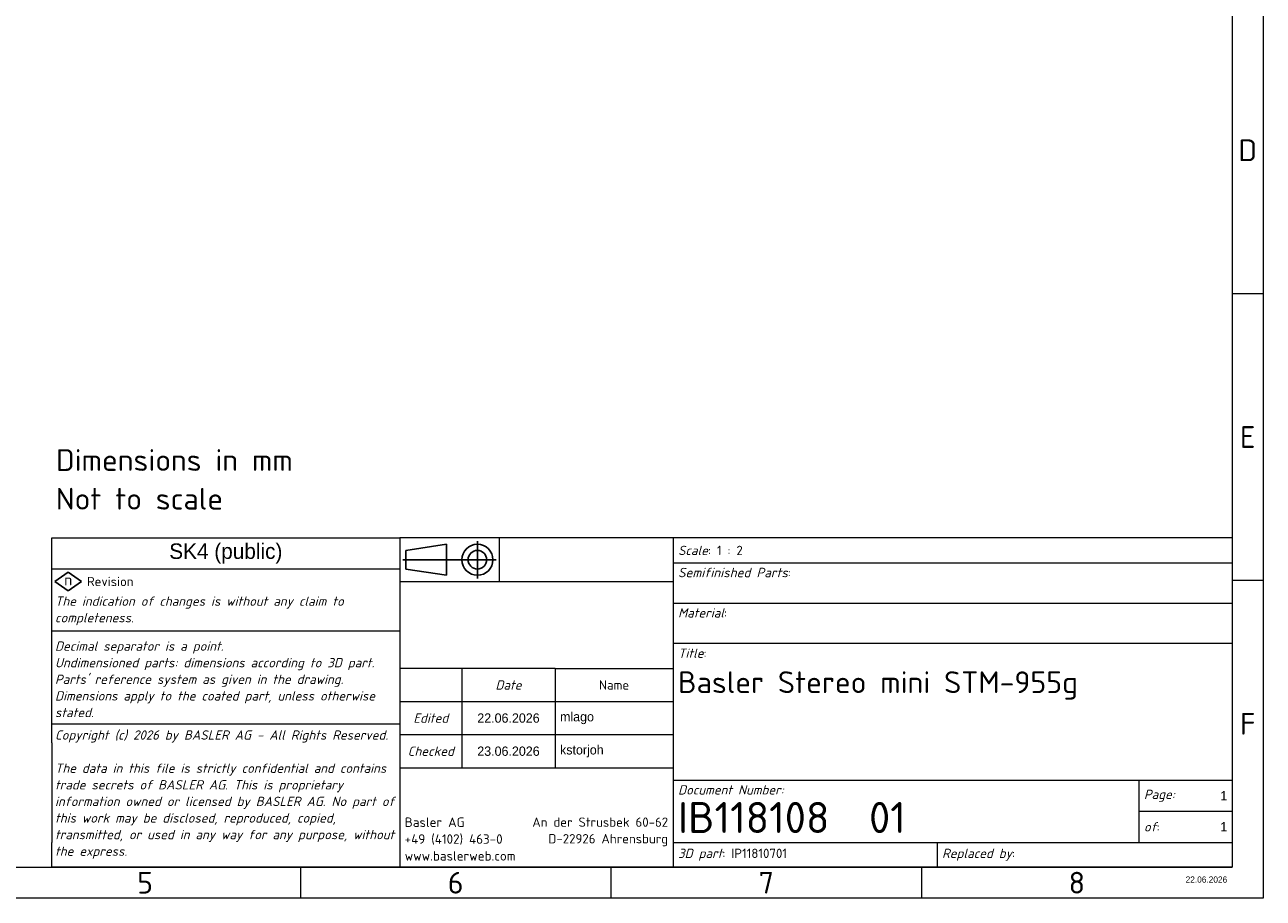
# Model space of a CAD drawing. Header units: millimetres. Extents: x 10 to 830, y 10 to 584.
# Tile 103 of 175: x 431 to 830, y 10 to 291. Entities that reach past the tile are written whole.
import ezdxf
from ezdxf.enums import TextEntityAlignment as Align

# ---------------------------------------------------------------- set-up
doc = ezdxf.new("R2018")
doc.units = ezdxf.units.MM
doc.header["$LTSCALE"] = 2
for name, color, linetype, lineweight in [('RAHM2', 7, 'Continuous', 25), ('Rahmen (ISO)', 7, 'Continuous', 70), ('Symbol (ISO)', 7, 'Continuous', 25), ('Titel (ISO)', 7, 'Continuous', 50)]:
    doc.layers.add(name, color=color, linetype=linetype, lineweight=lineweight)
doc.layers.add('Skizziergeometrie (ISO) rot', color=1, linetype='Continuous', lineweight=25, true_color=0xff0000)
doc.styles.add('Bezeichnungstext (ISO)', font='isocpeur.ttf')
doc.styles.add('Notiztext (ISO)', font='isocpeur.ttf')
doc.styles.add('Textstil18', font='isocpeur.ttf')
doc.styles.add('Textstil49', font='isocpeur.ttf')
doc.styles.add('Textstil61', font='isocpeur.ttf')

# ---------------------------------------------------------------- blocks, each defined once
blk = doc.blocks.new('Ränder Basler-A3')
at = {"layer": 'Rahmen (ISO)', "color": 7, "lineweight": 18}
for p, q in [((415, 292), (415, 5)), ((415, 5), (5, 5))]:
    blk.add_line(p, q, dxfattribs=at)
at = {"layer": 'Rahmen (ISO)', "lineweight": 18}
for p, q in [((410, 287), (410, 10)), ((10, 10), (410, 10)), ((310, 10), (310, 5)), ((360, 10), (360, 5))]:
    blk.add_line(p, q, dxfattribs=at)
at = {"layer": 'Rahmen (ISO)', "color": 7, "linetype": 'Continuous', "lineweight": 18}
for p, q in [((415, 102.33), (410, 102.33)), ((415, 56.17), (410, 56.17)), ((260, 10), (260, 5))]:
    blk.add_line(p, q, dxfattribs=at)
at = {"layer": 'Rahmen (ISO)', "char_height": 3.5, "attachment_point": 5, "style": 'Bezeichnungstext (ISO)'}
for s, insert in [('\\fISOCPEUR|b0|i0;{\\H3.5000;D}', (412.5, 125.42)), ('\\fISOCPEUR|b0|i0;{\\H3.5000;E}', (412.5, 79.25)), ('\\fISOCPEUR|b0|i0;{\\H3.5000;F}', (412.5, 33.08)), ('\\fISOCPEUR|b0|i0;{\\H3.5000;5}', (235, 7.5)), ('\\fISOCPEUR|b0|i0;{\\H3.5000;6}', (285, 7.5)), ('\\fISOCPEUR|b0|i0;{\\H3.5000;7}', (335, 7.5)), ('\\fISOCPEUR|b0|i0;{\\H3.5000;8}', (385, 7.5))]:
    blk.add_mtext(s, dxfattribs=dict(at, insert=insert))
blk = doc.blocks.new('Schriftfelder Basler Ohne')
at = {"layer": 'RAHM2'}
for p, q in [((63.5, 52), (57, 51)), ((63.5, 47), (63.5, 52)), ((68.5, 52.5), (68.5, 46.5)), ((57, 51), (57, 48)), ((56.5, 49.5), (71.5, 49.5)), ((57, 48), (63.5, 47))]:
    blk.add_line(p, q, dxfattribs=at)
for radius in [2.5, 1.5]:
    blk.add_circle((68.5, 49.5), radius, dxfattribs=at)
at = {"layer": 'Skizziergeometrie (ISO) rot'}
for p, q in [((0.5, 46), (2.64, 47.5)), ((2.64, 44.5), (0.5, 46)), ((2.64, 47.5), (4.78, 46)), ((4.78, 46), (2.64, 44.5))]:
    blk.add_line(p, q, dxfattribs=at)
at = {"layer": 'Titel (ISO)', "lineweight": 18}
for p, q in [((0, 20), (0, 53)), ((0, 53), (56, 53)), ((72, 53), (56, 53)), ((56, 53), (56, 49.5)), ((100, 53), (72, 53)), ((72, 53), (72, 46)), ((190, 53), (100, 53)), ((100, 53), (100, 36)), ((190, 53), (190, 49)), ((56, 48), (0, 48)), ((56, 49.5), (56, 32)), ((100, 49), (190, 49)), ((190, 49), (190, 36)), ((56, 46), (100, 46)), ((100, 42.5), (190, 42.5)), ((56, 38), (0, 38)), ((190, 36), (100, 36)), ((100, 36), (100, 14)), ((190, 36), (190, 14)), ((56, 32), (56, 26.67)), ((66, 32), (56, 32)), ((66, 32), (66, 26.67)), ((81, 32), (66, 32)), ((81, 32), (81, 16)), ((81, 32), (100, 32)), ((56, 26.67), (100, 26.67)), ((56, 26.67), (56, 21.33)), ((66, 26.67), (66, 21.33)), ((56, 23), (0, 23)), ((0, 20), (0, 18)), ((100, 21.33), (56, 21.33)), ((56, 21.33), (56, 16)), ((66, 21.33), (66, 16)), ((0, 18), (0, 16)), ((0, 16), (0, 14)), ((56, 16), (100, 16)), ((56, 16), (56, 4)), ((0, 14), (0, 12)), ((100, 14), (175, 14)), ((100, 14), (100, 4)), ((175, 14), (175, 9)), ((175, 14), (190, 14)), ((190, 14), (190, 4)), ((0, 12), (0, 10)), ((0, 10), (0, 8)), ((0, 8), (0, 6)), ((175, 9), (190, 9)), ((175, 9), (175, 4)), ((0, 6), (0, 4)), ((0, 0), (0, 4)), ((56, 4), (56, 0)), ((100, 4), (142.5, 4)), ((100, 4), (100, 0)), ((142.5, 4), (142.5, 0)), ((142.5, 4), (175, 4)), ((175, 4), (190, 4)), ((190, 4), (190, 0)), ((56, 0), (0, 0)), ((106.26, 0), (56, 0)), ((142.5, 0), (106.26, 0)), ((190, 0), (142.5, 0))]:
    blk.add_line(p, q, dxfattribs=at)
at = {"layer": 'Symbol (ISO)', "color": 1, "true_color": 0xff0000, "insert": (2.64, 46.27), "char_height": 1.8, "attachment_point": 5, "style": 'Notiztext (ISO)'}
blk.add_mtext('\\fISOCPEUR|b0|i0;{\\H1.8000;n}', dxfattribs=at)
at = {"layer": 'Symbol (ISO)', "color": 7, "insert": (5.64, 46), "char_height": 1.5, "width": 12.2405, "attachment_point": 4, "style": 'Notiztext (ISO)'}
blk.add_mtext('\\fISOCPEUR|b0|i0;{\\H1.5000;Revision}', dxfattribs=at)
at = {"layer": 'Titel (ISO)', "style": 'Notiztext (ISO)'}
for s, insert, char_height, width, attachment_point in [('\\fISOCPEUR|b0|i1;{\\H1.5000;Scale}\\fISOCPEUR|b0|i0;{\\H1.5000;: 1 : 2}', (100.8, 51), 1.5, 75.3986, 4), ('\\fISOCPEUR|b0|i1;{\\H1.5000;Title}\\fISOCPEUR|b0|i0;{\\H1.5000;:}', (100.8, 35.2), 1.5, 10.392, 1), ('\\fISOCPEUR|b0|i1;{\\H1.5000;Date}', (73.5, 29.33), 1.5, 13.0743, 5), ('\\fISOCPEUR|b0|i0;{\\H1.5000;Name}', (90.5, 29.33), 1.5, 13.0743, 5), ('\\fISOCPEUR|b0|i1;{\\H1.5000;Document Number:}', (100.8, 13.2), 1.5, 75.3986, 1), ('\\fISOCPEUR|b0|i0;{\\H5.0000;IB118108  01}', (100.8, 8), 5, 64.2355, 4)]:
    blk.add_mtext(s, dxfattribs=dict(at, insert=insert, char_height=char_height, width=width, attachment_point=attachment_point))
for s, insert, char_height, attachment_point in [('\\fISOCPEUR|b0|i1;{\\H1.5200;Semifinished Parts}\\fISOCPEUR|b0|i0;{\\H1.5217;:}', (100.8, 48.2), 3.5, 1), ('\\fISOCPEUR|b0|i1;{\\H1.5000;Material}\\fISOCPEUR|b0|i0;{\\H1.5217;:}', (100.8, 41.72), 3.5, 1), ('\\fISOCPEUR|b0|i1;{\\H1.5000;Edited}', (61, 24), 1.5, 5), ('\\fISOCPEUR|b0|i1;{\\H1.5000;Checked}', (61, 18.67), 1.5, 5), ('\\fISOCPEUR|b0|i1;{\\H1.5000;Page:}', (175.8, 11.5), 1.5, 4), ('\\fISOCPEUR|b0|i1;{\\H1.5000;of}\\fISOCPEUR|b0|i0;{\\H1.5000;:}', (175.8, 6.5), 1.5, 4), ('\\fISOCPEUR|b0|i1;{\\H1.5000;3D part}\\fISOCPEUR|b0|i0;{\\H1.5000;: IP11810701}', (100.8, 2), 1.5, 4), ('\\fISOCPEUR|b0|i1;{\\H1.5000;Replaced by}\\fISOCPEUR|b0|i0;{\\H1.5000;: }', (143.3, 2), 1.5, 4)]:
    blk.add_mtext(s, dxfattribs=dict(at, insert=insert, char_height=char_height, attachment_point=attachment_point))
for s, insert, char_height, width, attachment_point, line_spacing_factor in [('\\fISOCPEUR|b0|i1;{\\H1.5000;The indication of changes is without any claim to completeness.}', (0.5, 41.27), 1.5, 55.0353, 4, 1.068348), ("\\fISOCPEUR|b0|i1;{\\H1.5000;Decimal separator is a point. \\P}\\fISOCPEUR|b0|i1;{\\H1.5000;Undimensioned parts: dimensions according to }\\fISOCPEUR|b0|i1;{\\H1.5000;3D part}\\fISOCPEUR|b0|i1;{\\H1.5000;. \\P}\\fISOCPEUR|b0|i1;{\\H1.5000;Parts' reference system as given in the drawing.\\P}\\fISOCPEUR|b0|i1;{\\H1.5000;Dimensions apply to the coated part, unless otherwise stated.}", (0.5, 30.25), 1.5, 54.9043, 4, 1.068348), ('\\fISOCPEUR|b0|i0;{\\H3.5000;Basler Stereo mini STM-955g\\P}', (100.8, 31.53), 3.5, 82.4278, 1, 1.714286), ('\\fISOCPEUR|b0|i1;{\\H1.5000;Copyright (c) 2026 by BASLER AG - All Rights Reserved.\\P}\\fISOCPEUR|b0|i1;{\\H1.5000;\\P}\\fISOCPEUR|b0|i1;{\\H1.5000;The data in this file is strictly confidential and contains trade secrets of BASLER AG. This is proprietary information owned or licensed by BASLER AG. No part of this work may be disclosed, reproduced, copied, transmitted, or used in any way for any purpose, without the express.}', (0.5, 11.7), 1.5, 55.1007, 4, 1.068348)]:
    blk.add_mtext(s, dxfattribs=dict(at, insert=insert, char_height=char_height, width=width, attachment_point=attachment_point, line_spacing_factor=line_spacing_factor))
at = {"layer": 'Titel (ISO)', "line_spacing_factor": 1.068348, "style": 'Notiztext (ISO)'}
for s, insert, char_height, attachment_point in [('\\fISOCPEUR|b0|i0;{\\H1.5217;Basler AG\\P}\\fISOCPEUR|b0|i0;{\\H1.5217;+49 (4102) 463-0\\P}\\fISOCPEUR|b0|i0;{\\H1.5217;www.baslerweb.com}', (56.8, 8), 1.5217, 1), ('\\fISOCPEUR|b0|i0;{\\H1.5000;An der Strusbek 60-62\\P}\\fISOCPEUR|b0|i0;{\\H1.5000;D-22926 Ahrensburg}', (99.2, 8), 1.5, 3)]:
    blk.add_mtext(s, dxfattribs=dict(at, insert=insert, char_height=char_height, attachment_point=attachment_point))
at = {"layer": 'Titel (ISO)'}
for tag, height, style, p in [('SPI_Sicherheitsklasse', 2.5, 'Textstil18', (28, 50.5)), ('SPI_Bearbeitungsdatum', 1.5, 'Textstil61', (73.5, 24)), ('SPI_Pruefdatum', 1.5, 'Textstil61', (73.5, 18.67))]:
    blk.add_attdef(tag, text='', height=height, dxfattribs=dict(at, style=style)).set_placement(p, align=Align.MIDDLE_CENTER)
at = {"layer": 'Titel (ISO)', "style": 'Textstil18'}
for tag, p in [('SPI_Halbzeug1', (100.8, 45.8)), ('SPI_Werkstoff', (100.8, 39.3))]:
    blk.add_attdef(tag, text='', height=2.5, dxfattribs=at).set_placement(p, align=Align.TOP_LEFT)
at = {"layer": 'Titel (ISO)', "style": 'Textstil61'}
for tag, p in [('SPI_Bearbeiter', (81.8, 24)), ('SPI_Pruefer', (81.8, 18.67))]:
    blk.add_attdef(tag, text='', height=1.5, dxfattribs=at).set_placement(p, align=Align.MIDDLE_LEFT)
for tag, p in [('Blattnummer', (189.2, 11.5)), ('Anzahl_der_Blätter', (189.2, 6.5))]:
    blk.add_attdef(tag, text='', height=1.5, dxfattribs=at).set_placement(p, align=Align.MIDDLE_RIGHT)
at = {"layer": 'Titel (ISO)', "color": 9, "true_color": 0xc0c0c0, "style": 'Textstil49'}
blk.add_attdef('SPI_Resources', text='', height=1, dxfattribs=at).set_placement((189.2, -2), align=Align.MIDDLE_RIGHT)

msp = doc.modelspace()

# ---------------------------------------------------------------- block references
at = {"xscale": 2, "yscale": 2, "zscale": 2}
msp.add_blockref('Ränder Basler-A3', (0, 0), dxfattribs=at)
ref = msp.add_blockref('Schriftfelder Basler Ohne', (440, 20), dxfattribs=dict(xscale=2, yscale=2, zscale=2))
lines = msp.add_mtext('SK4 (public)', dxfattribs={"layer": 'Titel (ISO)', "insert": (496, 121), "char_height": 5.0001001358, "attachment_point": 5, "style": 'Textstil18'})
ref.add_attrib('SPI_Sicherheitsklasse', '', (496, 121)).embed_mtext(lines)
lines = msp.add_mtext('1', dxfattribs={"layer": 'Titel (ISO)', "insert": (818.4, 43), "char_height": 3.00000012, "attachment_point": 6, "style": 'Textstil61'})
ref.add_attrib('Blattnummer', '', (818.4, 43)).embed_mtext(lines)
lines = msp.add_mtext('1', dxfattribs={"layer": 'Titel (ISO)', "insert": (818.4, 33), "char_height": 3.00000012, "attachment_point": 6, "style": 'Textstil61'})
ref.add_attrib('Anzahl_der_Blätter', '', (818.4, 33)).embed_mtext(lines)
lines = msp.add_mtext('22.06.2026', dxfattribs={"layer": 'Titel (ISO)', "insert": (587, 68), "char_height": 3.000000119, "attachment_point": 5, "style": 'Textstil61'})
ref.add_attrib('SPI_Bearbeitungsdatum', '', (587, 68)).embed_mtext(lines)
lines = msp.add_mtext('mlago', dxfattribs={"layer": 'Titel (ISO)', "insert": (603.6, 68), "char_height": 3.000000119, "attachment_point": 4, "style": 'Textstil61'})
ref.add_attrib('SPI_Bearbeiter', '', (603.6, 68)).embed_mtext(lines)
lines = msp.add_mtext('23.06.2026', dxfattribs={"layer": 'Titel (ISO)', "insert": (587, 57.33333333), "char_height": 3.000000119, "attachment_point": 5, "style": 'Textstil61'})
ref.add_attrib('SPI_Pruefdatum', '', (587, 57.33333333)).embed_mtext(lines)
lines = msp.add_mtext('kstorjoh', dxfattribs={"layer": 'Titel (ISO)', "insert": (603.6, 57.33333333), "char_height": 3.000000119, "attachment_point": 4, "style": 'Textstil61'})
ref.add_attrib('SPI_Pruefer', '', (603.6, 57.33333333)).embed_mtext(lines)
lines = msp.add_mtext('22.06.2026', dxfattribs={"layer": 'Titel (ISO)', "color": 9, "true_color": 0xc0c0c0, "insert": (818.4, 16), "char_height": 2.00000003, "attachment_point": 6, "style": 'Textstil49'})
ref.add_attrib('SPI_Resources', '', (818.4, 16)).embed_mtext(lines)

# ---------------------------------------------------------------- texts
at = {"layer": 'Symbol (ISO)', "insert": (441.28499956, 154.59907113), "char_height": 6.9999998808, "width": 73.4610366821, "attachment_point": 1, "line_spacing_factor": 1.068348, "style": 'Notiztext (ISO)'}
msp.add_mtext('\\fISOCPEUR|b0|i0;Dimensions in mm\\P\\fISOCPEUR|b0|i0;Not to scale', dxfattribs=at)

doc.saveas('drawing.dxf')
